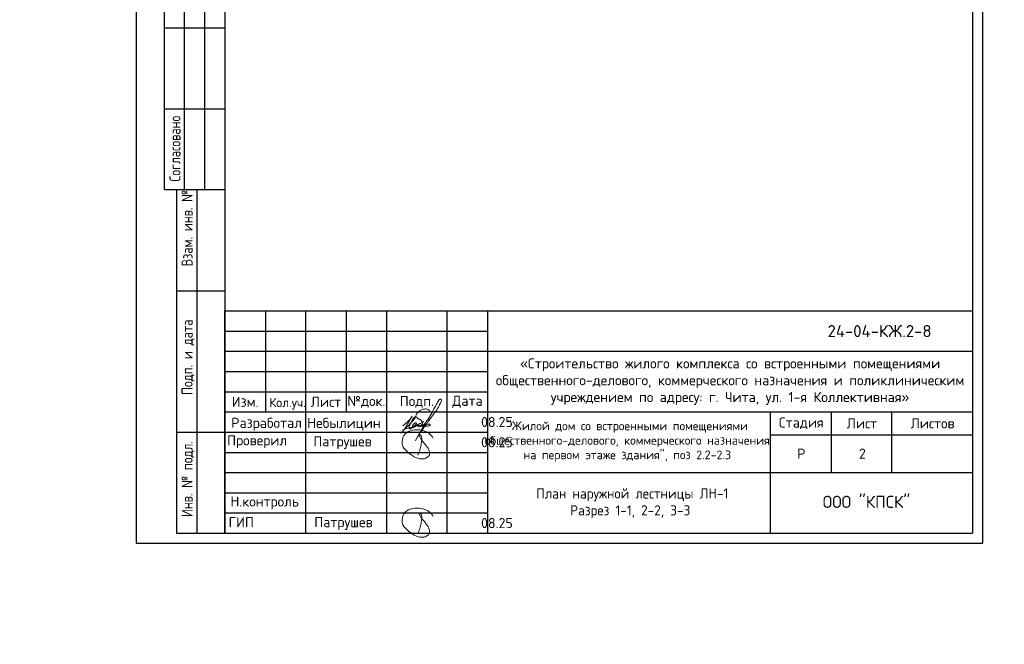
# Model space of a CAD drawing. Header units: millimetres. Extents: x 125896 to 2572636, y -120305 to 130347.
# Tile 42 of 256: x 267967 to 292331, y 22879 to 38334. Entities that reach past the tile are written whole.
import ezdxf

# ---------------------------------------------------------------- set-up
doc = ezdxf.new("R2010")
doc.units = ezdxf.units.MM
doc.layers.add('11', color=7, linetype='Continuous')
doc.layers.add('12', color=7, linetype='Continuous')
for name, color, linetype, lineweight in [('Рамка', 7, 'Continuous', 0), ('Столовая Двери и окна', 7, 'Continuous', 15), ('ТЕКСТ', 7, 'Continuous', 15)]:
    doc.layers.add(name, color=color, linetype=linetype, lineweight=lineweight)
doc.styles.add('GOST type A Tekla', font='txt', dxfattribs={"height": 0.2})
doc.styles.add('GOST-2.304_Type-B', font='GOST Common.ttf')
doc.styles.get("Standard").update_dxf_attribs({"font": 'isocpeur.ttf'})
doc.styles.add('ГОСТ', font='isocpeur.ttf')

# ---------------------------------------------------------------- blocks, each defined once
blk = doc.blocks.new('чсмчсм')
for points in [[(251806, 27560), (251825, 27603), (251837, 27630), (251847, 27666), (251852, 27683), (251860, 27713), (251873, 27761), (251879, 27782), (251884, 27800), (251887, 27837), (251894, 27873), (251899, 27902), (251903, 27924), (251904, 27931), (251903, 27958), (251901, 27992), (251894, 28021), (251886, 28039), (251874, 28052), (251856, 28062), (251843, 28069), (251835, 28069), (251832, 28063), (251832, 28055), (251841, 28039), (251907, 27921), (251966, 27852), (252015, 27787), (252026, 27773), (252038, 27757), (252057, 27732), (252070, 27715), (252074, 27703), (252081, 27682), (252089, 27659), (252092, 27641), (252093, 27628), (252095, 27613), (252094, 27596), (252091, 27574), (252082, 27555), (252059, 27525), (252028, 27502), (251986, 27477), (251964, 27470), (251924, 27467), (251897, 27466), (251849, 27471), (251804, 27485), (251769, 27493), (251752, 27500), (251734, 27510), (251718, 27518), (251688, 27538), (251671, 27549), (251645, 27567), (251579, 27611), (251551, 27639), (251531, 27657), (251513, 27671), (251459, 27736), (251437, 27775), (251427, 27803), (251419, 27838), (251417, 27870), (251419, 27906), (251425, 27947), (251437, 27994), (251459, 28048), (251492, 28084), (251536, 28119), (251572, 28144), (251625, 28164), (251672, 28178), (251734, 28189), (251781, 28189), (251843, 28186), (251929, 28171), (251979, 28154), (252041, 28129), (252089, 28095), (252126, 28058), (252165, 28013), (252185, 27980)], [(251806, 25622), (251825, 25664), (251837, 25692), (251847, 25728), (251852, 25744), (251860, 25775), (251873, 25822), (251879, 25844), (251884, 25862), (251887, 25898), (251894, 25935), (251899, 25963), (251903, 25986), (251904, 25993), (251903, 26020), (251901, 26054), (251894, 26083), (251886, 26100), (251874, 26114), (251856, 26124), (251843, 26131), (251835, 26130), (251832, 26125), (251832, 26117), (251841, 26101), (251907, 25983), (251966, 25914), (252015, 25849), (252026, 25834), (252038, 25819), (252057, 25794), (252070, 25777), (252074, 25764), (252081, 25744), (252089, 25720), (252092, 25702), (252093, 25690), (252095, 25674), (252094, 25658), (252091, 25636), (252082, 25617), (252059, 25586), (252028, 25564), (251986, 25539), (251964, 25532), (251924, 25529), (251897, 25528), (251849, 25532), (251804, 25546), (251769, 25554), (251752, 25562), (251734, 25572), (251718, 25580), (251688, 25600), (251671, 25611), (251645, 25629), (251579, 25672), (251551, 25701), (251531, 25719), (251513, 25733), (251459, 25798), (251437, 25837), (251427, 25865), (251419, 25900), (251417, 25932), (251419, 25967), (251425, 26009), (251437, 26056), (251459, 26109), (251492, 26146), (251536, 26181), (251572, 26205), (251625, 26226), (251672, 26239), (251734, 26251), (251781, 26251), (251843, 26247), (251929, 26233), (251979, 26216), (252041, 26191), (252089, 26157), (252126, 26120), (252165, 26074), (252185, 26042)]]:
    blk.add_lwpolyline(points)
for points in [[(251944, 28401), (251936, 28388), (251924, 28362), (251915, 28343), (251910, 28326), (251902, 28303), (251902, 28285), (251912, 28275), (251923, 28279), (251929, 28291), (251930, 28306), (251923, 28312), (251913, 28313), (251902, 28303), (251902, 28285), (251905, 28279), (251964, 28321), (251992, 28360), (252030, 28406), (252226, 28746), (252253, 28792), (252308, 28893), (252326, 28923), (252337, 28937), (252364, 28944), (252385, 28934), (252388, 28921), (252383, 28897), (252373, 28864), (252353, 28825), (252312, 28743), (252229, 28621), (252135, 28492), (252067, 28400), (252030, 28342), (251950, 28240), (251820, 28046), (251752, 27927), (251968, 28303), (251976, 28314), (251970, 28294), (251973, 28284), (251983, 28276), (252005, 28274), (252037, 28277), (252066, 28282), (252085, 28286), (252100, 28292), (252108, 28298), (252114, 28310), (252104, 28323), (252093, 28329), (252071, 28327), (252047, 28324), (252021, 28322), (252002, 28320), (251869, 28300), (251783, 28281), (251627, 28244), (251529, 28218), (251436, 28182)], [(251664, 28528), (251562, 28357), (251527, 28292), (251482, 28216), (251438, 28158), (251408, 28123), (251383, 28097)], [(251433, 28285), (251534, 28372), (251593, 28429), (251664, 28528)], [(251466, 28193), (251549, 28276), (251628, 28351), (251698, 28429), (251737, 28485), (251751, 28515), (251748, 28513), (251738, 28507), (251709, 28484), (251678, 28447), (251655, 28403), (251636, 28367), (251594, 28283), (251586, 28245), (251589, 28227), (251599, 28214), (251612, 28211), (251622, 28213), (251637, 28220), (251657, 28235), (251678, 28253), (251708, 28279), (251731, 28296), (251756, 28317), (251768, 28334), (251770, 28351), (251763, 28358), (251749, 28358), (251731, 28351), (251708, 28338), (251689, 28316), (251678, 28296), (251673, 28277), (251673, 28258), (251678, 28248), (251701, 28245), (251726, 28259), (251746, 28273), (251766, 28288), (251785, 28301), (251806, 28314), (251825, 28328), (251857, 28340), (251881, 28340)], [(251880, 28340), (251853, 28340), (251837, 28334), (251818, 28309), (251816, 28293), (251819, 28276), (251824, 28267), (251835, 28262), (251860, 28265), (251876, 28273), (251893, 28289), (251901, 28307), (251908, 28321), (251885, 28413), (251805, 28469), (251768, 28493), (251758, 28533), (251769, 28570), (251797, 28606), (251840, 28645), (251895, 28682), (251962, 28701), (252015, 28702), (252060, 28689), (252104, 28660)]]:
    blk.add_spline(points, degree=3)
at = {"layer": 'Рамка', "linetype": 'Continuous', "lineweight": 30}
for points in [[(247032, 25629), (247032, 26129), (247032, 26629), (247032, 27129), (247032, 27629), (247032, 28129), (247032, 28629), (247032, 29129), (247032, 29629), (247032, 30129), (247032, 30629), (247032, 31129), (265532, 31129)], [(248032, 31129), (248032, 28629)], [(249032, 25629), (249032, 31129)], [(250032, 31129), (250032, 28629)], [(251032, 31129), (251032, 25629)], [(252532, 25629), (252532, 31129)], [(253532, 31129), (253532, 25629)], [(253532, 30129), (265532, 30129)], [(247032, 29129), (253532, 29129)], [(247032, 28629), (253532, 28629)], [(253513, 28629), (265532, 28629)], [(260532, 25629), (260532, 28126), (260532, 28629)], [(262032, 28629), (262032, 27129)], [(263532, 27129), (263532, 28629)], [(260532, 28065), (265532, 28065)], [(253532, 27129), (265532, 27129)]]:
    blk.add_lwpolyline(points, dxfattribs=at)
at = {"layer": 'Рамка', "linetype": 'Continuous', "lineweight": 25}
for points in [[(247032, 30629), (253532, 30629)], [(247032, 30129), (253532, 30129)], [(247032, 29629), (253532, 29629)], [(247032, 28129), (253532, 28129)], [(247032, 27629), (253532, 27629)], [(247032, 27129), (253532, 27129)], [(247032, 26629), (253532, 26629)], [(247032, 26129), (253532, 26129)]]:
    blk.add_lwpolyline(points, dxfattribs=at)
at = {"layer": 'ТЕКСТ', "lineweight": 25, "attachment_point": 5}
for s, insert, char_height, width in [('24-04-КЖ.2-8', (263230, 30629), 300, 11628.78), ('{\\C7;«Строительство жилого комплекса со встроенными помещениями общественного-делового, коммерческого назначения и поликлиническим учреждением по адресу: г. Чита, ул. 1-я Коллективная»}', (259532, 29379), 250, 11628.78), ('{\\W1;Изм.}', (247532, 28879), 250, 11628.78), ('{\\W1;Лист}', (249532, 28879), 250, 11628.78), ('{\\W1;№док.}', (250532, 28879), 250, 11628.78), ('{\\W1;Подп.}', (251782, 28879), 250, 11628.78), ('{\\W1;Дата}', (253032, 28879), 250, 11628.78), ('Кол.уч.', (248582, 28830), 225, 11628.78), (' Разработал', (247982, 28325), 250, 2085.76), ('Небылицин', (249975, 28323), 250, 2085.76), ('08.25', (253762, 28379), 250, 2085.76), ('{\\C7;"Жилой дом со встроенными помещениями общественного-делового, коммерческого назначения на первом этаже здания", поз 2.2-2.3}', (256989, 27896), 215, 7085.38), ('{\\W1;Стадия}', (261292, 28347), 250, 2085.76), ('{\\W1;Лист}', (262792, 28347), 250, 2085.76), ('{\\W1;Листов}', (264542, 28347), 250, 2085.76), ('Проверил', (247828, 27893), 250, 2085.76), ('Патрушев', (249942, 27868), 250, 2085.76), ('08.25', (253762, 27879), 250, 2085.76), ('Р', (261292, 27597), 250, 2085.76), ('ООО "КПСК"', (262906, 26404), 300, 11628.78), (' Н.контроль', (247935, 26379), 250, 2085.76), (' ГИП', (247356, 25900), 250, 2085.76), ('Патрушев', (249965, 25868), 250, 2085.76), ('08.25', (253762, 25879), 250, 2085.76)]:
    blk.add_mtext(s, dxfattribs=dict(at, insert=insert, char_height=char_height, width=width))

msp = doc.modelspace()

# ---------------------------------------------------------------- linework, layer by layer
at = {"layer": '11'}
for p, q in [((270851.3, 55079.2), (270851.3, 25379.2)), ((291796.4, 25379.2), (291796.4, 55079.2)), ((270851.3, 25379.2), (291796.4, 25379.2))]:
    msp.add_line(p, q, dxfattribs=at)
at = {"layer": '11', "lineweight": 30}
for p, q in [((273046.4, 54829.2), (273046.4, 25629.2)), ((291546.4, 54829.2), (291546.4, 25629.2)), ((273046.4, 25629.2), (291546.4, 25629.2))]:
    msp.add_line(p, q, dxfattribs=at)
at = {"layer": '12'}
for p, q in [((271546.4, 34129.2), (271546.4, 40629.2)), ((272046.4, 34129.2), (272046.4, 40629.2)), ((272546.4, 34129.2), (272546.4, 40629.2)), ((271546.4, 38129.2), (273046.4, 38129.2)), ((271546.4, 36129.2), (273046.4, 36129.2)), ((271546.4, 34129.2), (273046.4, 34129.2)), ((271846.4, 34129.2), (271846.4, 25629.2)), ((272346.4, 34129.2), (272346.4, 25629.2)), ((271846.4, 31629.2), (273046.4, 31629.2)), ((271846.4, 28129.2), (273046.4, 28129.2)), ((271846.4, 25629.2), (273046.4, 25629.2))]:
    msp.add_line(p, q, dxfattribs=at)

# ---------------------------------------------------------------- block references
at = {"layer": 'Столовая Двери и окна', "color": 18, "lineweight": 20, "true_color": 0x000000}
msp.add_blockref('чсмчсм', (26014.4, 0), dxfattribs=at)

# ---------------------------------------------------------------- texts
at = {"insert": (226281.3, 54484), "char_height": 250, "attachment_point": 1, "style": 'ГОСТ'}
msp.add_mtext_dynamic_manual_height_columns('\\A1;\\pi9384.38;{\\H1.5152x;\\P\\pi1250;Общие указания\\P\\pi250;}1.^IРабочая документация разработана в соответствии с заданием на проектирование, требованиями действующих технических регламентов, стандартов, сводов правил и других документов, содержащих установленные требования.\\P2.^IРабочая документация выполнена в соответствии со следующими нормативными и техническими документами:\\P-^IСП 20.13330.2016 "Нагрузки и Воздействия";\\P-^IСП 63.13330.2012 "Бетонные и железобетонные конструкции. Основные положения";\\P-^IСП 22.13330.2016 "Основания зданий и сооружений";\\P-^IСП 45.13330.2012 "Земляные сооружения, основания и фундаменты".\\P3.   За относительную отметку 0,000 принята отметка чистого пола первого этажа.\\P4.^IПеречень видов работ, для которых необходимо составлять акты освидетельствования скрытых работ:\\P-^Iармирование конструкций;\\P-^Iосвидетельствование опалубки перед бетонированием;\\P-^Iвыполнение сварочных работ;\\P-^Iотбор контрольных проб бетона;\\P-^Iсоответствие законченных железобетонных конструкций проекту с отображением качества работ;\\P-^Iустройство монолитных конструкций, выполняемых в зимнее время;  \\P\\pi0;  -    устройство гидроизоляции;\\P\\pi250;-^Iуплотнение грунтов и обратную засыпку.\\PЗапрещается выполнение последующих работ при отсутствии актов освидетельствования предшествующих скрытых работ во всех случаях.\\P\\pi0;        5. Проект рассчитан на производство работ в период положительных температур. В случае выполнения работ при отрицательных температурах необходимо выполнять требования СНиП часть 3 по производству работ и ППР.\\P        6. При минимальной температуре воздуха до минус 15°С допускается: выдерживание бетона в конструкции методом термоса, при предварительном разогреве бетонной смеси, форсированный электроразогрев бетона в конструкции с повторным уплотнением.\\P\\pi250;При минимальной температуре воздуха до минус 25°С допускается: обогрев бетона в греющей опалубке с помощью низкотемпературных электронагревателей, электродный сквозной прогрев бетона, электрообогрев с помощью греющего провода.\\P\\pi0;7. При отрицательной температуре воздуха уплотнение грунта обратной засыпки в траншеях должно \\Pосуществляться до достижения коэффициента уплотнения 0,98. \\PВремя уплотнения грунта в зависимости от температуры воздуха: \\P\\pi250;-^Iпри t{\\H0.7x;\\So^ ;}-5, 90-120 минут; при t{\\H0.7x;\\So^ ;\\H1.42857x;-10, 60-90 минут; }при t{\\H0.7x;\\So^ ;\\H1.42857x;-20, 40-60 минут; }при t{\\H0.7x;\\So^ ;\\H1.42857x;-30, 20-30 минут;\\P\\pi0;Работы по выполнению насыпей и обратных засыпок при отрицательных температурах должны производить с учетом следующих требований:\\P\\pi250;-^Iподготовку поверхности (основания) насыпи и обратных засыпок следует выполнять с полным удалением снега, льда, промерзшего слоя слабого и пучинистого грунта на всю его глубину;\\P-^Iотсыпку в насыпь и обратные засыпки грунтов необходимо производить при их природной влажности и в талом состоянии с содержанием комьев мерзлого грунта, не превышающим требований, приведенных в приложении М СП 45.13330.2017. Свод правил. Земляные сооружения, основания и фундаменты., и, как правило, на не промерзшие ранее отсыпанные и уплотненные слои. В отдельных случаях при согласовании с автором проекта допускается грунты отсыпать на непучинистые грунты, промерзшие на глубину не более 15 см;\\P-^Iпри пониженной влажности отсыпанных грунтов для их уплотнения следует применять более тяжелое грунтоуплотняющее оборудование; \\P-^Iработы по отсыпке и уплотнению каждого слоя должны выполнять в течение одной рабочей смены; - при выполнении насыпей из глинистых грунтов при обильном снеговыпадении все работы должны быть прекращены; - перерывы в работах по выполнению насыпей и обратных засыпок допускаются только при условиях, что за время перерыва глубина промерзания ранее уплотненных пучинистых грунтов не превысит 15 см или на время перерыва ранее уплотненные грунты утепляются специальными средствами (например, маловлажным рыхлым грунтом, который в последующем удаляется); - все работы по отсыпке грунтов и их уплотнению выполняют с повышенной интенсивностью.}', width=20474.372, gutter_width=5800, heights=[24436.9], dxfattribs=at)
at = {"layer": '12', "style": 'GOST type A Tekla'}
for s, p in [('Согласовано', (271946.4, 34329.2)), ('Взам. инв. №', (272246.4, 32229.2)), ('Подп. и дата', (272246.4, 29049.3)), ('Инв. № подл.', (272246.4, 26029.2))]:
    msp.add_text(s, height=273.6, rotation=90, dxfattribs=at).set_placement(p)
at = {"layer": 'ТЕКСТ', "lineweight": 25}
msp.add_text('2', height=250, dxfattribs=at).set_placement((288735, 27472.6))
at = {"layer": 'ТЕКСТ', "ltscale": 100, "insert": (280585.5, 26736), "char_height": 250, "width": 4935.363, "attachment_point": 1, "style": 'GOST-2.304_Type-B'}
msp.add_mtext('\\pi164.27246,t6164.27246;План наружной лестницы ЛН-1\\P\\pi1001.77246,t7001.77246;Разрез 1-1, 2-2, 3-3', dxfattribs=at)

doc.saveas('drawing.dxf')
